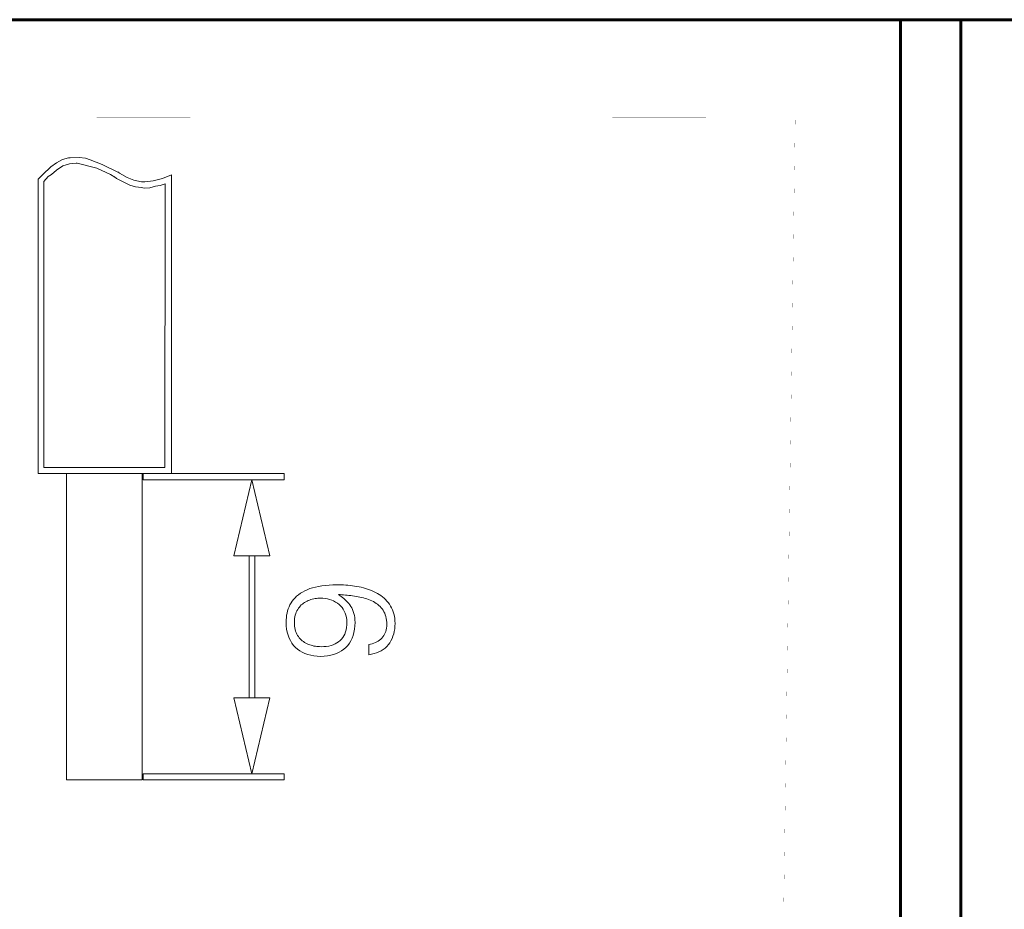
# Model space of a CAD drawing. Header units: millimetres. Extents: x 0 to 420, y 0 to 297.
# Tile 64 of 66: x 340 to 356, y 225 to 240. Entities that reach past the tile are written whole.
import ezdxf

# ---------------------------------------------------------------- set-up
doc = ezdxf.new("R2010")
doc.units = ezdxf.units.MM
for name, pattern in [('K5LT32769', [6, 4, -2]), ('K5LT_BASIC', [0]), ('K5LT_THIN', [0])]:
    doc.linetypes.add(name, pattern=pattern)
doc.layers.add('Системный слой', color=7, linetype='Continuous')
doc.layers.add('Слой 1', color=6, linetype='Continuous')

msp = doc.modelspace()

# ---------------------------------------------------------------- linework, layer by layer
at = {"layer": 'Системный слой', "linetype": 'K5LT_BASIC', "lineweight": 60}
for p, q in [((298.508, 239.804), (354.508, 239.804)), ((354.508, 239.804), (354.508, 179.804)), ((354.508, 239.804), (355.508, 239.804)), ((355.508, 179.804), (355.508, 239.804)), ((355.508, 239.804), (380.658, 239.804))]:
    msp.add_line(p, q, dxfattribs=at)
at = {"layer": 'Системный слой', "linetype": 'K5LT32769', "const_width": 0.001}
msp.add_lwpolyline([(301.704, 238.156), (352.77, 238.189), (352.042, 188.263), (300.975, 188.23)], close=True, dxfattribs=at)
at = {"layer": 'Слой 1', "linetype": 'K5LT_THIN', "lineweight": 18}
for p, q in [((340.656, 237.491), (340.557, 237.441)), ((340.757, 237.52), (340.656, 237.491)), ((340.787, 237.523), (340.757, 237.52)), ((340.932, 237.527), (340.787, 237.523)), ((341.04, 237.514), (340.932, 237.527)), ((341.117, 237.489), (341.04, 237.514)), ((341.313, 237.409), (341.117, 237.489)), ((340.429, 237.34), (340.363, 237.281)), ((340.466, 237.373), (340.429, 237.34)), ((340.557, 237.441), (340.466, 237.373)), ((340.557, 237.317), (340.476, 237.247)), ((340.664, 237.388), (340.557, 237.317)), ((340.774, 237.42), (340.664, 237.388)), ((340.882, 237.435), (340.774, 237.42)), ((340.901, 237.433), (340.882, 237.435)), ((341.226, 237.349), (340.901, 237.433)), ((341.452, 237.244), (341.226, 237.349)), ((341.57, 237.285), (341.313, 237.409)), ((340.363, 237.281), (340.257, 237.168)), ((340.257, 232.302), (340.257, 237.169)), ((340.422, 237.211), (340.351, 237.13)), ((340.476, 237.247), (340.422, 237.211)), ((341.523, 237.2), (341.452, 237.244)), ((341.516, 237.205), (341.507, 237.208)), ((341.551, 237.18), (341.516, 237.205)), ((341.57, 237.169), (341.551, 237.18)), ((341.601, 237.27), (341.57, 237.291)), ((341.605, 237.153), (341.57, 237.169)), ((341.724, 237.197), (341.601, 237.27)), ((341.771, 237.071), (341.605, 237.153)), ((341.836, 237.152), (341.724, 237.197)), ((341.961, 237.126), (341.836, 237.152)), ((342.313, 237.181), (342.157, 237.141)), ((342.461, 237.24), (342.313, 237.181)), ((342.461, 237.24), (342.461, 232.302)), ((340.351, 232.403), (340.351, 237.13)), ((341.867, 237.039), (341.771, 237.071)), ((341.961, 237.028), (341.867, 237.039)), ((342.017, 237.125), (341.961, 237.126)), ((342.01, 237.022), (341.961, 237.028)), ((342.101, 237.025), (342.01, 237.022)), ((342.157, 237.141), (342.017, 237.125)), ((342.195, 237.052), (342.101, 237.025)), ((342.27, 237.066), (342.195, 237.052)), ((342.352, 237.091), (342.27, 237.066)), ((342.352, 237.091), (342.351, 232.403)), ((342.461, 232.302), (340.257, 232.302)), ((342.351, 232.403), (340.351, 232.403)), ((340.726, 227.239), (340.726, 232.302)), ((340.726, 232.302), (341.976, 232.302)), ((341.976, 232.302), (341.976, 227.239)), ((344.32, 232.302), (341.992, 232.302)), ((341.992, 232.302), (341.992, 232.201)), ((344.32, 232.302), (344.32, 232.201)), ((344.32, 232.201), (341.992, 232.201)), ((343.492, 230.943), (343.789, 232.2)), ((343.789, 232.2), (344.086, 230.943)), ((344.086, 230.943), (343.492, 230.943)), ((343.742, 230.942), (343.742, 228.599)), ((343.836, 230.942), (343.742, 230.942)), ((343.836, 230.942), (343.836, 228.599)), ((344.59, 230.324), (344.558, 230.301)), ((344.625, 230.345), (344.59, 230.324)), ((344.662, 230.365), (344.625, 230.345)), ((344.702, 230.384), (344.662, 230.365)), ((344.745, 230.401), (344.702, 230.384)), ((344.791, 230.416), (344.745, 230.401)), ((344.839, 230.428), (344.791, 230.416)), ((344.891, 230.439), (344.839, 230.428)), ((344.946, 230.448), (344.891, 230.439)), ((345.004, 230.455), (344.946, 230.448)), ((345.065, 230.461), (345.004, 230.455)), ((345.129, 230.464), (345.065, 230.461)), ((345.196, 230.465), (345.129, 230.464)), ((345.232, 230.465), (345.196, 230.465)), ((345.267, 230.464), (345.232, 230.465)), ((345.303, 230.463), (345.267, 230.464)), ((345.339, 230.46), (345.303, 230.463)), ((345.376, 230.457), (345.339, 230.46)), ((345.412, 230.454), (345.376, 230.457)), ((345.449, 230.449), (345.412, 230.454)), ((345.486, 230.444), (345.449, 230.449)), ((345.523, 230.438), (345.486, 230.444)), ((345.56, 230.431), (345.523, 230.438)), ((345.596, 230.423), (345.56, 230.431)), ((345.631, 230.414), (345.596, 230.423)), ((345.666, 230.404), (345.631, 230.414)), ((345.7, 230.393), (345.666, 230.404)), ((345.734, 230.381), (345.7, 230.393)), ((345.767, 230.368), (345.734, 230.381)), ((345.799, 230.354), (345.767, 230.368)), ((345.831, 230.338), (345.799, 230.354)), ((345.863, 230.322), (345.831, 230.338)), ((345.892, 230.304), (345.863, 230.322)), ((344.436, 230.165), (344.418, 230.134)), ((344.455, 230.195), (344.436, 230.165)), ((344.477, 230.224), (344.455, 230.195)), ((344.501, 230.251), (344.477, 230.224)), ((344.528, 230.277), (344.501, 230.251)), ((344.558, 230.301), (344.528, 230.277)), ((344.605, 230.131), (344.623, 230.146)), ((344.623, 230.146), (344.641, 230.16)), ((344.641, 230.16), (344.66, 230.173)), ((344.66, 230.173), (344.679, 230.185)), ((344.679, 230.185), (344.7, 230.196)), ((344.7, 230.196), (344.721, 230.205)), ((344.721, 230.205), (344.743, 230.213)), ((344.743, 230.213), (344.765, 230.221)), ((344.765, 230.221), (344.787, 230.227)), ((344.787, 230.227), (344.81, 230.233)), ((344.81, 230.233), (344.832, 230.237)), ((344.832, 230.237), (344.854, 230.24)), ((344.854, 230.24), (344.876, 230.243)), ((344.876, 230.243), (344.899, 230.244)), ((344.899, 230.244), (344.921, 230.244)), ((344.921, 230.244), (344.961, 230.243)), ((344.961, 230.243), (345, 230.239)), ((345, 230.239), (345.037, 230.232)), ((345.037, 230.232), (345.073, 230.223)), ((345.073, 230.223), (345.107, 230.211)), ((345.107, 230.211), (345.14, 230.197)), ((345.14, 230.197), (345.171, 230.18)), ((345.171, 230.18), (345.201, 230.16)), ((345.201, 230.16), (345.229, 230.138)), ((345.242, 230.289), (345.219, 230.305)), ((345.219, 230.305), (345.247, 230.303)), ((345.265, 230.272), (345.242, 230.289)), ((345.247, 230.303), (345.276, 230.301)), ((345.287, 230.254), (345.265, 230.272)), ((345.276, 230.301), (345.305, 230.298)), ((345.308, 230.236), (345.287, 230.254)), ((345.305, 230.298), (345.334, 230.296)), ((345.329, 230.217), (345.308, 230.236)), ((345.349, 230.197), (345.329, 230.217)), ((345.334, 230.296), (345.363, 230.293)), ((345.369, 230.176), (345.349, 230.197)), ((345.363, 230.293), (345.393, 230.289)), ((345.388, 230.154), (345.369, 230.176)), ((345.406, 230.132), (345.388, 230.154)), ((345.393, 230.289), (345.423, 230.286)), ((345.423, 230.286), (345.453, 230.282)), ((345.453, 230.282), (345.484, 230.278)), ((345.484, 230.278), (345.514, 230.273)), ((345.514, 230.273), (345.544, 230.268)), ((345.544, 230.268), (345.574, 230.262)), ((345.574, 230.262), (345.604, 230.255)), ((345.604, 230.255), (345.633, 230.248)), ((345.633, 230.248), (345.661, 230.24)), ((345.661, 230.24), (345.689, 230.231)), ((345.689, 230.231), (345.717, 230.221)), ((345.717, 230.221), (345.744, 230.211)), ((345.744, 230.211), (345.77, 230.2)), ((345.77, 230.2), (345.796, 230.187)), ((345.796, 230.187), (345.82, 230.173)), ((345.82, 230.173), (345.843, 230.158)), ((345.843, 230.158), (345.865, 230.142)), ((345.921, 230.286), (345.892, 230.304)), ((345.948, 230.265), (345.921, 230.286)), ((345.974, 230.243), (345.948, 230.265)), ((345.998, 230.22), (345.974, 230.243)), ((346.021, 230.196), (345.998, 230.22)), ((346.042, 230.17), (346.021, 230.196)), ((346.063, 230.142), (346.042, 230.17)), ((344.37, 229.998), (344.363, 229.961)), ((344.379, 230.033), (344.37, 229.998)), ((344.39, 230.068), (344.379, 230.033)), ((344.403, 230.101), (344.39, 230.068)), ((344.418, 230.134), (344.403, 230.101)), ((344.505, 229.962), (344.512, 229.988)), ((344.512, 229.988), (344.521, 230.012)), ((344.521, 230.012), (344.532, 230.036)), ((344.532, 230.036), (344.545, 230.057)), ((344.545, 230.057), (344.559, 230.078)), ((344.559, 230.078), (344.573, 230.097)), ((344.573, 230.097), (344.589, 230.114)), ((344.589, 230.114), (344.605, 230.131)), ((345.229, 230.138), (345.256, 230.114)), ((345.256, 230.114), (345.279, 230.088)), ((345.279, 230.088), (345.299, 230.06)), ((345.299, 230.06), (345.316, 230.029)), ((345.316, 230.029), (345.331, 229.997)), ((345.331, 229.997), (345.342, 229.963)), ((345.424, 230.108), (345.406, 230.132)), ((345.439, 230.083), (345.424, 230.108)), ((345.453, 230.055), (345.439, 230.083)), ((345.465, 230.025), (345.453, 230.055)), ((345.474, 229.993), (345.465, 230.025)), ((345.482, 229.958), (345.474, 229.993)), ((345.865, 230.142), (345.886, 230.124)), ((345.886, 230.124), (345.906, 230.106)), ((345.906, 230.106), (345.924, 230.086)), ((345.924, 230.086), (345.942, 230.065)), ((345.942, 230.065), (345.958, 230.043)), ((345.958, 230.043), (345.972, 230.02)), ((345.972, 230.02), (345.984, 229.995)), ((345.984, 229.995), (345.994, 229.968)), ((346.081, 230.114), (346.063, 230.142)), ((346.098, 230.084), (346.081, 230.114)), ((346.112, 230.052), (346.098, 230.084)), ((346.125, 230.018), (346.112, 230.052)), ((346.135, 229.983), (346.125, 230.018)), ((346.143, 229.946), (346.135, 229.983)), ((344.355, 229.886), (344.354, 229.847)), ((344.354, 229.847), (344.357, 229.788)), ((344.358, 229.924), (344.355, 229.886)), ((344.363, 229.961), (344.358, 229.924)), ((344.49, 229.844), (344.491, 229.876)), ((344.491, 229.812), (344.49, 229.844)), ((344.491, 229.876), (344.494, 229.906)), ((344.494, 229.906), (344.498, 229.935)), ((344.498, 229.935), (344.505, 229.962)), ((345.342, 229.963), (345.35, 229.926)), ((345.35, 229.926), (345.356, 229.887)), ((345.356, 229.887), (345.359, 229.847)), ((345.359, 229.847), (345.357, 229.802)), ((345.488, 229.922), (345.482, 229.958)), ((345.492, 229.883), (345.488, 229.922)), ((345.494, 229.842), (345.492, 229.883)), ((345.492, 229.784), (345.494, 229.842)), ((345.994, 229.968), (346.003, 229.939)), ((346.003, 229.939), (346.009, 229.909)), ((346.009, 229.909), (346.014, 229.878)), ((346.014, 229.878), (346.018, 229.844)), ((346.018, 229.844), (346.019, 229.809)), ((346.149, 229.908), (346.143, 229.946)), ((346.153, 229.868), (346.149, 229.908)), ((346.154, 229.826), (346.153, 229.868)), ((346.153, 229.779), (346.154, 229.826)), ((344.357, 229.788), (344.363, 229.733)), ((344.363, 229.733), (344.373, 229.681)), ((344.373, 229.681), (344.386, 229.631)), ((344.494, 229.782), (344.491, 229.812)), ((344.498, 229.753), (344.494, 229.782)), ((344.504, 229.725), (344.498, 229.753)), ((344.511, 229.699), (344.504, 229.725)), ((344.52, 229.674), (344.511, 229.699)), ((344.531, 229.651), (344.52, 229.674)), ((345.336, 229.685), (345.324, 229.651)), ((345.346, 229.722), (345.336, 229.685)), ((345.353, 229.761), (345.346, 229.722)), ((345.357, 229.802), (345.353, 229.761)), ((345.463, 229.628), (345.476, 229.677)), ((345.476, 229.677), (345.486, 229.729)), ((345.486, 229.729), (345.492, 229.784)), ((345.993, 229.67), (345.982, 229.647)), ((346.002, 229.695), (345.993, 229.67)), ((346.009, 229.722), (346.002, 229.695)), ((346.014, 229.75), (346.009, 229.722)), ((346.018, 229.779), (346.014, 229.75)), ((346.019, 229.809), (346.018, 229.779)), ((346.132, 229.652), (346.142, 229.692)), ((346.142, 229.692), (346.149, 229.735)), ((346.149, 229.735), (346.153, 229.779)), ((344.386, 229.631), (344.403, 229.585)), ((344.403, 229.585), (344.424, 229.542)), ((344.424, 229.542), (344.449, 229.501)), ((344.449, 229.501), (344.477, 229.464)), ((344.543, 229.629), (344.531, 229.651)), ((344.556, 229.609), (344.543, 229.629)), ((344.571, 229.59), (344.556, 229.609)), ((344.587, 229.572), (344.571, 229.59)), ((344.604, 229.555), (344.587, 229.572)), ((344.622, 229.539), (344.604, 229.555)), ((344.64, 229.525), (344.622, 229.539)), ((344.66, 229.512), (344.64, 229.525)), ((344.68, 229.5), (344.66, 229.512)), ((344.701, 229.489), (344.68, 229.5)), ((345.194, 229.503), (345.164, 229.487)), ((345.222, 229.521), (345.194, 229.503)), ((345.248, 229.542), (345.222, 229.521)), ((345.271, 229.566), (345.248, 229.542)), ((345.291, 229.592), (345.271, 229.566)), ((345.309, 229.62), (345.291, 229.592)), ((345.324, 229.651), (345.309, 229.62)), ((345.373, 229.463), (345.401, 229.5)), ((345.401, 229.5), (345.425, 229.54)), ((345.425, 229.54), (345.446, 229.583)), ((345.446, 229.583), (345.463, 229.628)), ((345.805, 229.499), (345.778, 229.49)), ((345.831, 229.51), (345.805, 229.499)), ((345.855, 229.522), (345.831, 229.51)), ((345.878, 229.535), (345.855, 229.522)), ((345.899, 229.55), (345.878, 229.535)), ((345.919, 229.566), (345.899, 229.55)), ((345.938, 229.584), (345.919, 229.566)), ((345.954, 229.604), (345.938, 229.584)), ((345.969, 229.625), (345.954, 229.604)), ((345.982, 229.647), (345.969, 229.625)), ((346.044, 229.476), (346.067, 229.507)), ((346.067, 229.507), (346.087, 229.541)), ((346.087, 229.541), (346.105, 229.576)), ((346.105, 229.576), (346.12, 229.613)), ((346.12, 229.613), (346.132, 229.652)), ((344.477, 229.464), (344.509, 229.43)), ((344.509, 229.43), (344.543, 229.399)), ((344.543, 229.399), (344.581, 229.372)), ((344.581, 229.372), (344.622, 229.349)), ((344.622, 229.349), (344.665, 229.329)), ((344.723, 229.48), (344.701, 229.489)), ((344.745, 229.472), (344.723, 229.48)), ((344.768, 229.465), (344.745, 229.472)), ((344.791, 229.459), (344.768, 229.465)), ((344.814, 229.453), (344.791, 229.459)), ((344.837, 229.449), (344.814, 229.453)), ((344.86, 229.446), (344.837, 229.449)), ((344.884, 229.444), (344.86, 229.446)), ((344.907, 229.443), (344.884, 229.444)), ((344.931, 229.442), (344.907, 229.443)), ((344.976, 229.443), (344.931, 229.442)), ((345.018, 229.447), (344.976, 229.443)), ((345.058, 229.453), (345.018, 229.447)), ((345.096, 229.462), (345.058, 229.453)), ((345.131, 229.473), (345.096, 229.462)), ((345.164, 229.487), (345.131, 229.473)), ((345.187, 229.329), (345.23, 229.349)), ((345.23, 229.349), (345.27, 229.372)), ((345.27, 229.372), (345.307, 229.399)), ((345.307, 229.399), (345.342, 229.43)), ((345.342, 229.43), (345.373, 229.463)), ((345.749, 229.482), (345.719, 229.476)), ((345.719, 229.476), (345.719, 229.309)), ((345.778, 229.49), (345.749, 229.482)), ((345.809, 229.327), (345.85, 229.34)), ((345.85, 229.34), (345.889, 229.356)), ((345.889, 229.356), (345.925, 229.374)), ((345.925, 229.374), (345.959, 229.396)), ((345.959, 229.396), (345.99, 229.42)), ((345.99, 229.42), (346.018, 229.446)), ((346.018, 229.446), (346.044, 229.476)), ((344.665, 229.329), (344.712, 229.312)), ((344.712, 229.312), (344.761, 229.299)), ((344.761, 229.299), (344.814, 229.29)), ((344.814, 229.29), (344.869, 229.284)), ((344.869, 229.284), (344.927, 229.282)), ((344.927, 229.282), (344.985, 229.284)), ((344.985, 229.284), (345.04, 229.29)), ((345.04, 229.29), (345.092, 229.299)), ((345.092, 229.299), (345.14, 229.312)), ((345.14, 229.312), (345.187, 229.329)), ((345.719, 229.309), (345.765, 229.317)), ((345.765, 229.317), (345.809, 229.327)), ((343.492, 228.599), (343.789, 227.342)), ((344.086, 228.599), (343.492, 228.599)), ((343.836, 228.599), (343.742, 228.599)), ((343.789, 227.342), (344.086, 228.599)), ((341.976, 227.239), (340.726, 227.239)), ((344.32, 227.341), (341.992, 227.341)), ((341.992, 227.341), (341.992, 227.24)), ((344.32, 227.24), (341.992, 227.24)), ((344.32, 227.341), (344.32, 227.24))]:
    msp.add_line(p, q, dxfattribs=at)

doc.saveas('drawing.dxf')
